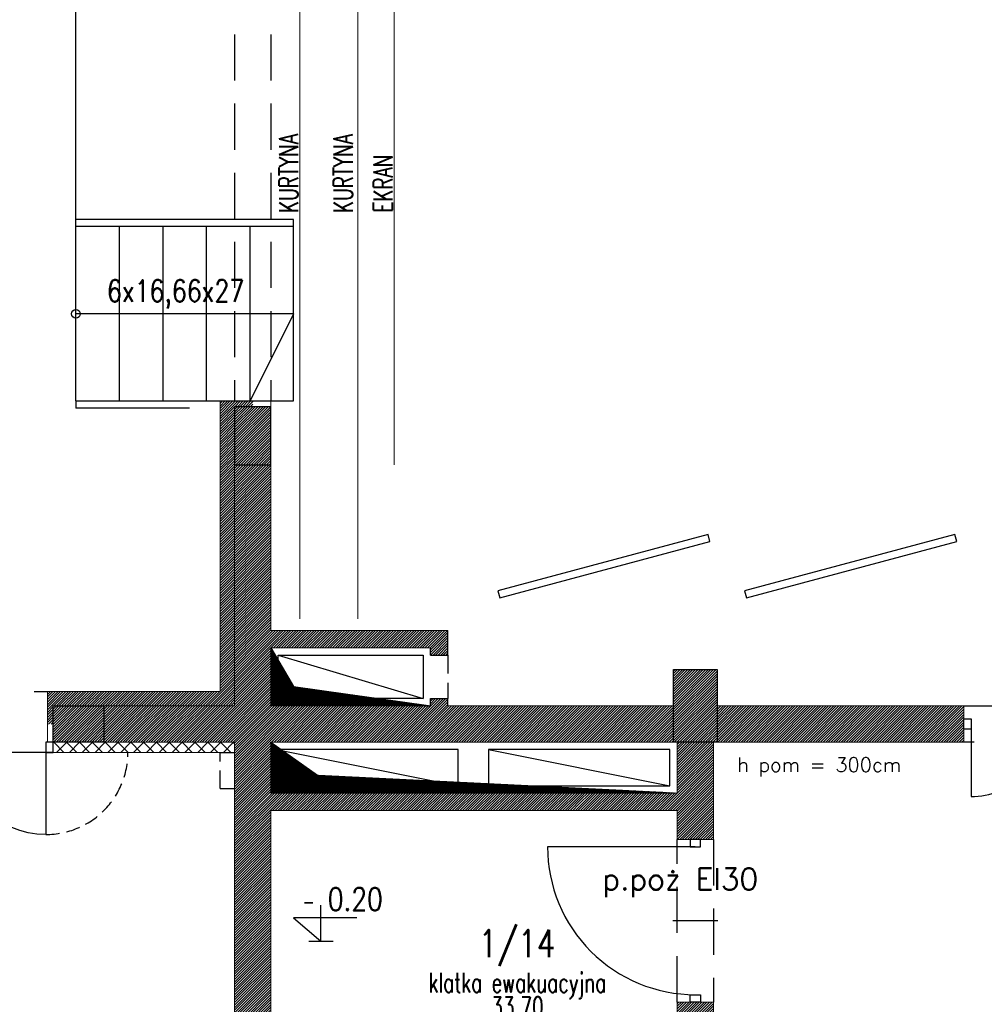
# Model space of a CAD drawing. Header units: inches. Extents: x 27484 to 71626, y -45113 to 39.
# Tile 133 of 256: x 35654 to 36319, y -34259 to -33581. Entities that reach past the tile are written whole.
import ezdxf
from ezdxf.enums import TextEntityAlignment as Align

# ---------------------------------------------------------------- set-up
doc = ezdxf.new("R2010")
doc.units = ezdxf.units.IN
doc.header["$LTSCALE"] = 50
doc.header["$MEASUREMENT"] = 0
doc.linetypes.add('DASHED', pattern=[0.75, 0.5, -0.25])
doc.linetypes.add('DASHED2', pattern=[9.525, 6.35, -3.175])
for name, color, linetype, lineweight in [('!urządzenia1', 1, 'Continuous', 5), ('!wymiary', 4, 'Continuous', 25), ('0-OPISY', 165, 'Continuous', 18), ('A-PRZERYW', 7, 'DASHED2', 18), ('A-SCIANY', 5, 'Continuous', 18), ('A-WID', 1, 'Continuous', 9), ('A-ść. istn.', 8, 'Continuous', 0), ('mat', 7, 'Continuous', 9), ('R-MET-DRZ', 7, 'Continuous', 15), ('rz_zelbet', 200, 'Continuous', 20)]:
    doc.layers.add(name, color=color, linetype=linetype, lineweight=lineweight)
for name, color, linetype in [('0-KOTEW-POZ', 7, 'Continuous'), ('_sciany nowe', 5, 'Continuous'), ('A-rdzenie zelbetowe', 6, 'Continuous'), ('klinkier', 8, 'Continuous'), ('KOTEW-POZ-OPIS', 2, 'Continuous'), ('KOTEW-POZ-OPIS1', 7, 'Continuous'), ('OPISY', 7, 'Continuous'), ('przebicia', 252, 'Continuous'), ('R-MET-POM-OPIS', 7, 'Continuous'), ('R-MET-POM-OPIS-NR', 2, 'Continuous'), ('R-MET-POM-OPIS-POM', 7, 'Continuous'), ('R-MET-POZ', 7, 'Continuous'), ('R-MET-POZ-OPIS', 2, 'Continuous'), ('S-DRZ-', 7, 'Continuous'), ('S-DRZ-O', 7, 'Continuous'), ('S-DRZ-SKRZYD', 5, 'Continuous'), ('S-DRZ-WEGAR', 7, 'Continuous')]:
    doc.layers.add(name, color=color, linetype=linetype)
doc.styles.add('MET_POM', font='simplex.shx')
doc.styles.add('MET_POZ', font='SIMPLEX')
doc.styles.add('opis', font='romans.shx', dxfattribs={"width": 0.7, "height": 50})
doc.styles.get("Standard").update_dxf_attribs({"font": 'romans.shx'})
doc.styles.add('TOM', font='simplex.shx', dxfattribs={"width": 0.8, "height": 50})
pattern_1 = [(45, (31560.1443, -34930.5661), (-0.88388348, 0.88388348), [])]

# ---------------------------------------------------------------- blocks, each defined once
blk = doc.blocks.new('D150')
at = {"layer": 'S-DRZ-'}
for centre, radius, start, end in [((-50, 0), 50, 270, 0), ((90, 0), 90, 180, 270)]:
    blk.add_arc(centre, radius, start, end, dxfattribs=at)
at = {"layer": 'S-DRZ-O'}
blk.add_line((0, 15.12), (0, -15.12), dxfattribs=at)
at = {"layer": 'S-DRZ-SKRZYD'}
for p, q in [((-50, 0), (-50, -50)), ((90, 0), (90, -90))]:
    blk.add_line(p, q, dxfattribs=at)
at = {"layer": 'S-DRZ-WEGAR'}
for points in [[(-50, -3.5), (-55, -3.5), (-55, 3.5), (-50, 3.5)], [(95, -3.5), (90, -3.5), (90, 3.5), (95, 3.5)]]:
    blk.add_lwpolyline(points, close=True, dxfattribs=at)
blk = doc.blocks.new('A$C6C2C3BE5')
at = {"layer": 'R-MET-POZ', "rotation": 359.9999999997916}
blk.add_blockref('D150', (0, 0), dxfattribs=at)
blk = doc.blocks.new('M-POZ10')
at = {"layer": '0-KOTEW-POZ'}
blk.add_line((-0.133, 0), (0.133, 0), dxfattribs=at)
blk.add_lwpolyline([(0.392, 0.253), (-0.3, 0.253), (0, 0), (0, 0.393)], dxfattribs=at)
at = {"layer": 'KOTEW-POZ-OPIS', "style": 'MET_POZ', "width": 0.6}
blk.add_attdef('+/-', text='', height=0.2, dxfattribs=at).set_placement((-0.068, 0.334), align=Align.RIGHT)
at = {"layer": 'KOTEW-POZ-OPIS', "style": 'MET_POZ', "width": 0.8}
blk.add_attdef('H', (0.075, 0.334), '', height=0.25, dxfattribs=at)
at = {"layer": 'KOTEW-POZ-OPIS1', "style": 'MET_POZ', "oblique": 5, "width": 0.8}
blk.add_attdef('TXT', text='', height=0.2, dxfattribs=at).set_placement((0.075, 0.629), align=Align.CENTER)
at = {"layer": 'KOTEW-POZ-OPIS1', "style": 'MET_POZ'}
blk.add_attdef('XH', (0.075, 0.031), '', height=0.2, dxfattribs=at)
blk = doc.blocks.new('A$C788011A3')
at = {"layer": 'S-DRZ-'}
for centre, radius, start, end in [((5, 15.12), 90, 360, 90), ((155, 15.12), 60.07, 90, 180)]:
    blk.add_arc(centre, radius, start, end, dxfattribs=at)
at = {"layer": 'S-DRZ-O'}
blk.add_line((94.93, 0), (94.93, 30.24), dxfattribs=at)
at = {"layer": 'S-DRZ-SKRZYD'}
for p, q in [((5, 15.12), (5, 105.12)), ((155, 15.12), (155, 75.19))]:
    blk.add_line(p, q, dxfattribs=at)
at = {"layer": 'S-DRZ-WEGAR'}
for points in [[(0, 18.62), (5, 18.62), (5, 11.62), (0, 11.62)], [(155, 18.62), (160, 18.62), (160, 11.62), (155, 11.62)]]:
    blk.add_lwpolyline(points, close=True, dxfattribs=at)
blk = doc.blocks.new('A$C69E27E1D')
at = {"layer": '!wymiary', "ltscale": 0.1}
for points in [[(170.23, -86.85), (315.12, -125.68), (313.83, -130.51), (168.94, -91.68), (170.23, -86.85)], [(340.23, -86.85), (485.12, -125.68), (483.83, -130.51), (338.94, -91.68), (340.23, -86.85)]]:
    blk.add_lwpolyline(points, dxfattribs=at)
blk = doc.blocks.new('MPOM0239')
at = {"layer": 'R-MET-POM-OPIS', "style": 'MET_POM', "width": 0.7}
for tag, p in [('POS', (0, -0.225)), ('ARE', (0, -0.49))]:
    blk.add_attdef(tag, text='', height=0.2, dxfattribs=at).set_placement(p, align=Align.CENTER)
at = {"layer": 'R-MET-POM-OPIS', "style": 'MET_POM', "width": 0.7, "flags": 1}
blk.add_attdef('UNI', (0.246, -0.49), '', height=0.2, dxfattribs=at)
at = {"layer": 'R-MET-POM-OPIS-NR', "style": 'MET_POM', "width": 0.8}
blk.add_attdef('NR', text='', height=0.2, dxfattribs=at).set_placement((-0.003, 0.269), align=Align.CENTER)
at = {"layer": 'R-MET-POM-OPIS-POM', "style": 'MET_POM', "width": 0.7}
blk.add_attdef('POM', text='', height=0.2, dxfattribs=at).set_placement((0, 0.022), align=Align.CENTER)
blk = doc.blocks.new('A$C0BC40F88')
at = {"layer": 'S-DRZ-'}
blk.add_arc((5.1, 101.8), 101.8, 270, 0, dxfattribs=at)
at = {"layer": 'S-DRZ-O'}
blk.add_line((56, 117.22), (56, 86.38), dxfattribs=at)
at = {"layer": 'S-DRZ-SKRZYD'}
blk.add_line((5.1, 101.8), (5.1, 0), dxfattribs=at)
at = {"layer": 'S-DRZ-WEGAR'}
for points in [[(0, 98.23), (5.1, 98.23), (5.1, 105.37), (0, 105.37)], [(106.9, 105.37), (112, 105.37), (112, 98.23), (106.9, 98.23)]]:
    blk.add_lwpolyline(points, close=True, dxfattribs=at)

msp = doc.modelspace()

# ---------------------------------------------------------------- hatches: boundary and pattern name
at = {"layer": 'A-ść. istn.', "ltscale": 0.1}
h = msp.add_hatch(dxfattribs=at)
h.set_pattern_fill('ANSI31', color=256, scale=10)
h.set_pattern_definition(pattern_1)
h.paths.add_polyline_path([(35802.48246, -33847.06607), (35814.98246, -33847.06607), (35814.98246, -33843.06607), (35792.48246, -33843.06607), (35792.48246, -33911.21766), (35802.48246, -33911.21766)])
h.paths.add_polyline_path([(35814.98246, -33887.06607), (35802.48246, -33887.06607), (35802.48246, -33911.21766), (35814.98246, -33911.21766)], flags=17)
h.paths.add_polyline_path([(35827.48246, -33887.06607), (35814.98246, -33887.06607), (35814.98246, -33911.21766), (35827.48246, -33911.21766)])
h.paths.add_polyline_path([(35827.48246, -33911.21766), (35814.98246, -33911.21766), (35814.98246, -34065.56607), (36104.98246, -34065.56607), (36104.98246, -34053.06607), (35949.48246, -34053.06607), (35949.48246, -34048.06607), (35937.48246, -34048.06607), (35937.48246, -34053.06607), (35827.48246, -34053.06607), (35827.48246, -34013.06607), (35937.48246, -34013.06607), (35937.48246, -34018.06607), (35949.48246, -34018.06607), (35949.48246, -34001.06607), (35827.48246, -34001.06607)])
h.paths.add_polyline_path([(35814.98246, -33911.21766), (35802.48246, -33911.21766), (35802.48246, -34053.06607), (35712.48246, -34053.06607), (35712.48246, -34065.56607), (35814.98246, -34065.56607)])
h.paths.add_polyline_path([(35802.48246, -33911.21766), (35792.48246, -33911.21766), (35792.48246, -34043.06607), (35673.48246, -34043.06607), (35673.48246, -34065.56607), (35677.48246, -34065.56607), (35677.48246, -34053.06607), (35712.48246, -34053.06607), (35802.48246, -34053.06607)])
h.paths.add_polyline_path([(35814.98246, -34065.56607), (35712.48246, -34065.56607), (35712.48246, -34078.06607), (35802.48246, -34078.06607), (35802.48246, -34085.06607), (35802.48246, -34270.56607), (35814.98246, -34270.56607)])
h.paths.add_polyline_path([(36043.90347, -34113.06607), (35827.48246, -34113.06607), (35827.48246, -34078.06607), (36104.98246, -34078.06607), (36104.98246, -34065.56607), (35814.98246, -34065.56607), (35814.98246, -34270.56607), (35827.48246, -34270.56607), (35827.48246, -34260.06607), (35827.48246, -34125.06607), (36037.32214, -34125.06607)])
h = msp.add_hatch(dxfattribs=at)
h.set_pattern_fill('ANSI31', color=256, scale=10)
h.set_pattern_definition(pattern_1)
h.paths.add_polyline_path([(35802.48246, -33887.06607), (35827.48246, -33887.06607), (35827.48246, -33847.06607), (35802.48246, -33847.06607)])
h = msp.add_hatch(dxfattribs=at)
h.set_pattern_fill('ANSI31', color=256, scale=10)
h.set_pattern_definition(pattern_1)
h.paths.add_polyline_path([(36104.98246, -34028.06607), (36134.98246, -34028.06607), (36134.98246, -34078.06607), (36104.98246, -34078.06607)])
h = msp.add_hatch(dxfattribs=at)
h.set_pattern_fill('ANSI31', color=256, scale=10)
h.set_pattern_definition(pattern_1)
h.paths.add_polyline_path([(34417.48246, -34053.06607), (34452.48246, -34053.06607), (34452.48246, -34078.06607), (34417.48246, -34078.06607)])
h.paths.add_polyline_path([(34837.48246, -34053.06607), (34872.48246, -34053.06607), (34872.48246, -34078.06607), (34837.48246, -34078.06607)])
h.paths.add_polyline_path([(35257.48246, -34053.06607), (35292.48246, -34053.06607), (35292.48246, -34078.06607), (35257.48246, -34078.06607)])
h.paths.add_polyline_path([(35482.48246, -34053.06607), (35517.48246, -34053.06607), (35517.48246, -34078.06607), (35482.48246, -34078.06607)])
h.paths.add_polyline_path([(35677.48246, -34053.06607), (35712.48246, -34053.06607), (35712.48246, -34078.06607), (35677.48246, -34078.06607)])
h = msp.add_hatch(dxfattribs=at)
h.set_pattern_fill('ANSI31', color=256, scale=10)
h.set_pattern_definition(pattern_1)
h.paths.add_polyline_path([(36304.98246, -34053.06607), (36134.98246, -34053.06607), (36134.98246, -34065.56607), (36304.98246, -34065.56607), (36304.98246, -34062.06607)])
h.paths.add_polyline_path([(36304.98246, -34065.56607), (36134.98246, -34065.56607), (36134.98246, -34078.06607), (36304.98246, -34078.06607)])
h.paths.add_polyline_path([(36132.48246, -34078.06607), (36119.98246, -34078.06607), (36119.98246, -34145.06607), (36123.55246, -34145.06607), (36132.48246, -34145.06607)])
h.paths.add_polyline_path([(36119.98246, -34078.06607), (36107.48246, -34078.06607), (36107.48246, -34113.06607), (36043.90347, -34113.06607), (36037.32214, -34125.06607), (36107.48246, -34125.06607), (36107.48246, -34145.06607), (36119.98246, -34145.06607)])
h = msp.add_hatch(dxfattribs=at)
h.set_pattern_fill('ANSI31', color=256, scale=10)
h.set_pattern_definition(pattern_1)
h.paths.add_polyline_path([(36119.98246, -34270.56607), (36107.48246, -34270.56607), (36107.48246, -34365.56607), (36119.98246, -34365.56607)])
h.paths.add_polyline_path([(36132.48246, -34270.56607), (36119.98246, -34270.56607), (36119.98246, -34365.56607), (36240.48246, -34365.56607), (36240.48246, -34361.99607), (36240.48246, -34353.06607), (36132.48246, -34353.06607)])
h.paths.add_polyline_path([(36119.98246, -34257.06607), (36116.41246, -34257.06607), (36107.48246, -34257.06607), (36107.48246, -34270.56607), (36119.98246, -34270.56607)])
h.paths.add_polyline_path([(36132.48246, -34257.06607), (36119.98246, -34257.06607), (36119.98246, -34270.56607), (36132.48246, -34270.56607)])
at = {"layer": 'klinkier', "ltscale": 0.1}
h = msp.add_hatch(dxfattribs=at)
h.set_pattern_fill('ANSI37', color=256, scale=50, style=0)
h.paths.add_polyline_path([(35677.48246, -34078.06607), (35677.48246, -34085.06607), (35802.48246, -34085.06607), (35802.48246, -34078.06607)])
at = {"layer": 'przebicia', "ltscale": 0.1}
h = msp.add_hatch(dxfattribs=at)
h.set_pattern_fill('ANSI31', color=256, style=0)
h.paths.add_polyline_path([(35843.01282, -34039.80085), (35832.48246, -34021.67333), (35832.48246, -34048.06607), (35901.87445, -34048.06607)], flags=17)
h.paths.add_polyline_path([(35827.48246, -34053.06607), (35907.13414, -34053.06607), (35907.13414, -34048.80462), (35901.87445, -34048.06607), (35832.48246, -34048.06607), (35832.48246, -34021.67333), (35827.48246, -34013.06607)])
h.paths.add_polyline_path([(35907.13414, -34048.80462), (35907.13414, -34053.06607), (35937.48246, -34053.06607)])
h = msp.add_hatch(dxfattribs=at)
h.set_pattern_fill('ANSI31', color=256, style=0)
h.set_pattern_definition([(45, (-7e-12, -6507.41218), (-0.08838834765, 0.08838834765), [])])
h.paths.add_polyline_path([(35831.48246, -34083.06607), (35834.5538, -34083.06607), (35827.48246, -34078.06607), (35827.48246, -34113.06607), (36107.48246, -34113.06607), (36006.04722, -34108.06607), (35977.48246, -34108.06607), (35977.48246, -34106.65804), (35956.48246, -34105.6229), (35956.48246, -34108.06607), (35831.48246, -34108.06607)])
h.paths.add_polyline_path([(35835.76518, -34083.92261), (35831.48246, -34083.06607), (35831.48246, -34108.06607), (35956.48246, -34108.06607), (35940.27111, -34104.8238), (35859.70881, -34100.85268)], flags=17)
h.paths.add_polyline_path([(35940.27111, -34104.8238), (35956.48246, -34108.06607), (35956.48246, -34105.6229)], flags=16)
h.paths.add_polyline_path([(36006.04722, -34108.06607), (35977.48246, -34106.65804), (35977.48246, -34108.06607)], flags=17)

# ---------------------------------------------------------------- linework, layer by layer
at = {"layer": '!urządzenia1', "color": 2}
msp.add_line((35912.48246, -32737.06607), (35912.48246, -33887.06607), dxfattribs=at)
for points in [[(35847.48246, -33993.06607), (35847.48246, -32631.06607)], [(35887.48246, -33993.06607), (35887.48246, -32631.06607)]]:
    msp.add_lwpolyline(points, dxfattribs=at)
at = {"layer": '_sciany nowe'}
for p, q in [((35949.48246, -34018.06607), (35949.48246, -34001.06607)), ((35937.48246, -34018.06607), (35937.48246, -34013.06607)), ((35937.48246, -34018.06607), (35949.48246, -34018.06607)), ((35937.48246, -34053.06607), (35937.48246, -34048.06607)), ((35937.48246, -34048.06607), (35949.48246, -34048.06607)), ((35949.48246, -34053.06607), (35949.48246, -34048.06607))]:
    msp.add_line(p, q, dxfattribs=at)
at = {"layer": 'A-PRZERYW', "lineweight": -3, "ltscale": 0.1}
for p, q in [((35802.48246, -32781.06607), (35802.48246, -33843.06607)), ((35827.48246, -32781.06607), (35827.48246, -33843.06607)), ((35521.48246, -34043.06607), (35673.48246, -34043.06607)), ((36304.98246, -34053.06607), (36454.98246, -34053.06607)), ((36454.98246, -34078.06607), (36304.98246, -34078.06607)), ((35677.48246, -34085.06607), (35517.48246, -34085.06607)), ((36107.48246, -34257.06607), (36107.48246, -34145.06607)), ((36132.48246, -34145.06607), (36132.48246, -34257.06607))]:
    msp.add_line(p, q, dxfattribs=at)
at = {"layer": 'A-PRZERYW', "lineweight": -3, "ltscale": 0.04}
msp.add_line((35949.48246, -34018.06607), (35949.48246, -34048.06607), dxfattribs=at)
at = {"layer": 'A-PRZERYW', "lineweight": -3, "ltscale": 0.03}
msp.add_arc((35672.48246, -34085.06607), 56.56808, 270, 0.00000005, dxfattribs=at)
at = {"layer": 'A-rdzenie zelbetowe', "ltscale": 0.1}
for points in [[(35802.48246, -33887.06607), (35827.48246, -33887.06607), (35827.48246, -33847.06607), (35802.48246, -33847.06607)], [(36104.98246, -34028.06607), (36134.98246, -34028.06607), (36134.98246, -34078.06607), (36104.98246, -34078.06607)], [(35677.48246, -34053.06607), (35712.48246, -34053.06607), (35712.48246, -34078.06607), (35677.48246, -34078.06607)]]:
    msp.add_lwpolyline(points, close=True, dxfattribs=at)
at = {"layer": 'A-SCIANY'}
msp.add_line((35827.48246, -33843.06607), (35792.48246, -33843.06607), dxfattribs=at)
at = {"layer": 'A-SCIANY', "ltscale": 3}
for p, q in [((35792.48246, -33843.06607), (35792.48246, -34043.06607)), ((35827.48246, -33843.06607), (35827.48246, -34001.06607)), ((35827.48246, -34001.06607), (35949.48246, -34001.06607)), ((35827.48246, -34013.06607), (35937.48246, -34013.06607)), ((35827.48246, -34013.06607), (35827.48246, -34053.06607)), ((35673.48246, -34043.06607), (35792.48246, -34043.06607)), ((35673.48246, -34043.06607), (35673.48246, -34078.06607)), ((35827.48246, -34053.06607), (35937.48246, -34053.06607)), ((35949.48246, -34053.06607), (36104.98246, -34053.06607)), ((36134.98246, -34053.06607), (36304.98246, -34053.06607)), ((36304.98246, -34053.06607), (36304.98246, -34078.06607)), ((35827.48246, -34078.06607), (36107.48246, -34078.06607)), ((35827.48246, -34113.06607), (35827.48246, -34078.06607)), ((36107.48246, -34113.06607), (36107.48246, -34078.06607)), ((36132.48246, -34078.06607), (36304.98246, -34078.06607)), ((36132.48246, -34078.06607), (36132.48246, -34145.06607)), ((35677.48246, -34085.06607), (35802.48246, -34085.06607)), ((35802.48246, -34085.06607), (35802.48246, -34385.06607)), ((35827.48246, -34113.06607), (36107.48246, -34113.06607)), ((35827.48246, -34457.06607), (35827.48246, -34125.06607)), ((35827.48246, -34125.06607), (36107.48246, -34125.06607)), ((36107.48246, -34145.06607), (36107.48246, -34125.06607)), ((36132.48246, -34145.06607), (36107.48246, -34145.06607)), ((36107.48246, -34257.06607), (36132.48246, -34257.06607)), ((36107.48246, -34918.06607), (36107.48246, -34257.06607)), ((36132.48246, -34257.06607), (36132.48246, -34353.06607))]:
    msp.add_line(p, q, dxfattribs=at)
msp.add_lwpolyline([(36134.98246, -34053.06607), (36134.98246, -34028.06607), (36104.98246, -34028.06607), (36104.98246, -34053.06607)], dxfattribs=at)
at = {"layer": 'A-WID', "lineweight": -2}
for p, q in [((35693.18397, -33843.06607), (35693.18397, -32781.06607)), ((35843.18397, -33718.06607), (35693.18397, -33718.06607)), ((35843.18397, -33723.06607), (35693.18397, -33723.06607)), ((35693.18397, -33843.06607), (35693.18397, -33723.06607)), ((35723.18397, -33843.06607), (35723.18397, -33723.06607)), ((35753.18397, -33843.06607), (35753.18397, -33723.06607)), ((35783.18397, -33843.06607), (35783.18397, -33723.06607)), ((35813.18397, -33843.06607), (35813.18397, -33723.06607)), ((35843.18397, -33843.06607), (35843.18397, -33718.06607)), ((35843.18397, -33783.06607), (35693.18397, -33783.06607)), ((35843.18397, -33783.06607), (35813.18397, -33843.06607)), ((35693.18397, -33843.06607), (35843.18397, -33843.06607)), ((35693.18397, -33843.06607), (35693.18397, -33848.06607)), ((35771.50512, -33848.06607), (35693.18397, -33848.06607)), ((35832.48246, -34018.06607), (35932.48246, -34048.06607)), ((35831.48246, -34083.06607), (35956.48246, -34108.06607)), ((35977.48246, -34083.06607), (36102.48246, -34108.06607))]:
    msp.add_line(p, q, dxfattribs=at)
at = {"layer": 'A-WID', "linetype": 'DASHED', "lineweight": -2, "ltscale": 0.5}
for p, q in [((35792.48246, -34110.06607), (35792.48246, -34085.06607)), ((35792.48246, -34085.06607), (35802.48246, -34085.06607)), ((35792.48246, -34110.06607), (35802.48246, -34110.06607))]:
    msp.add_line(p, q, dxfattribs=at)
at = {"layer": 'A-WID', "lineweight": -2}
for points in [[(35832.48246, -34018.06607), (35932.48246, -34018.06607), (35932.48246, -34048.06607), (35832.48246, -34048.06607)], [(35831.48246, -34108.06607), (35956.48246, -34108.06607), (35956.48246, -34083.06607), (35831.48246, -34083.06607)], [(35977.48246, -34108.06607), (36102.48246, -34108.06607), (36102.48246, -34083.06607), (35977.48246, -34083.06607)]]:
    msp.add_lwpolyline(points, close=True, dxfattribs=at)
msp.add_circle((35693.18397, -33783.06607), 3, dxfattribs=at)
at = {"layer": 'mat'}
for p, q in [((35802.48246, -33847.06607), (35802.48246, -34053.06607)), ((35677.48246, -34053.06607), (35802.48246, -34053.06607)), ((35677.48246, -34078.06607), (35802.48246, -34078.06607)), ((35802.48246, -34078.06607), (35802.48246, -34085.06607))]:
    msp.add_line(p, q, dxfattribs=at)
at = {"layer": 'przebicia', "ltscale": 0.1}
for points in [[(35827.48246, -34013.06607), (35843.01282, -34039.80085), (35937.48246, -34053.06607)], [(35827.48246, -34078.06607), (35859.70881, -34100.85268), (36107.48246, -34113.06607)]]:
    msp.add_lwpolyline(points, dxfattribs=at)

# ---------------------------------------------------------------- block references
at = {"layer": 'R-MET-DRZ'}
msp.add_blockref('A$C6C2C3BE5', (36359.98246, -34065.56607), dxfattribs=at)
at = {"layer": 'R-MET-DRZ', "xscale": -1, "rotation": 180}
msp.add_blockref('A$C788011A3', (35517.48259, -34066.44732), dxfattribs=at)
at = {"layer": 'R-MET-DRZ', "rotation": 270}
msp.add_blockref('A$C0BC40F88', (36018.18248, -34145.06607), dxfattribs=at)
at = {"layer": 'R-MET-POM-OPIS'}
ref = msp.add_blockref('MPOM0239', (35997.34828, -34251.84223), dxfattribs=dict(at, xscale=67.20000000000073, yscale=67.20000000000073, zscale=67.20000000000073))
ref.add_attrib('NR', '1/14', dxfattribs={"layer": 'R-MET-POM-OPIS-NR', "height": 18.816, "style": 'MET_POM', "width": 0.8}).set_placement((35997.15794, -34226.04599), align=Align.CENTER)
ref.add_attrib('ARE', '33,70', dxfattribs={"height": 13.44, "style": 'MET_POM', "width": 0.7}).set_placement((35997.34828, -34266.96046), align=Align.CENTER)
ref.add_attrib('POM', 'klatka ewakuacyjna', dxfattribs={"layer": 'R-MET-POM-OPIS-POM', "height": 13.44, "style": 'MET_POM', "width": 0.7}).set_placement((35997.34828, -34250.34218), align=Align.CENTER)
at = {"layer": 'R-MET-POZ'}
ref = msp.add_blockref('M-POZ10', (35862.03769, -34215.04906), dxfattribs=dict(at, xscale=63, yscale=63, zscale=63, rotation=359.9999999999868))
ref.add_attrib('+/-', '-', dxfattribs={"layer": 'R-MET-POZ-OPIS', "height": 12.6, "style": 'MET_POZ', "width": 0.6}).set_placement((35857.73361, -34194.01411), align=Align.RIGHT)
ref.add_attrib('H', '0.20', (35866.77321, -34194.01411), dxfattribs={"layer": 'R-MET-POZ-OPIS', "height": 15.75, "style": 'MET_POZ', "width": 0.8})
at = {"layer": 'rz_zelbet', "ltscale": 0.1, "xscale": -1, "rotation": 180}
msp.add_blockref('A$C69E27E1D', (35814.98246, -34065.56607), dxfattribs=at)

# ---------------------------------------------------------------- texts
at = {"layer": '0-OPISY', "color": 2, "insert": (35714.56029, -33759.78346), "char_height": 15, "width": 175.0427759, "attachment_point": 1, "rotation": 0.02851314, "style": 'TOM'}
msp.add_mtext('6x16,66x27', dxfattribs=at)
at = {"layer": 'A-WID', "ltscale": 5, "char_height": 13.145415, "width": 340.9379121, "attachment_point": 1, "rotation": 90, "style": 'opis'}
for s, insert in [('KURTYNA', (35833.22047, -33713.52786)), ('KURTYNA', (35870.77152, -33713.57644)), ('EKRAN', (35898.22047, -33713.23477))]:
    msp.add_mtext(s, dxfattribs=dict(at, insert=insert))
at = {"layer": 'OPISY', "width": 746.844025, "attachment_point": 1}
for s, insert, char_height in [('h pom = 300cm', (36148.8523, -34088.68159), 9.8), ('p.poż {\\C2;EI30}', (36055.9432, -34164.79325), 15)]:
    msp.add_mtext(s, dxfattribs=dict(at, insert=insert, char_height=char_height))

doc.saveas('drawing.dxf')
